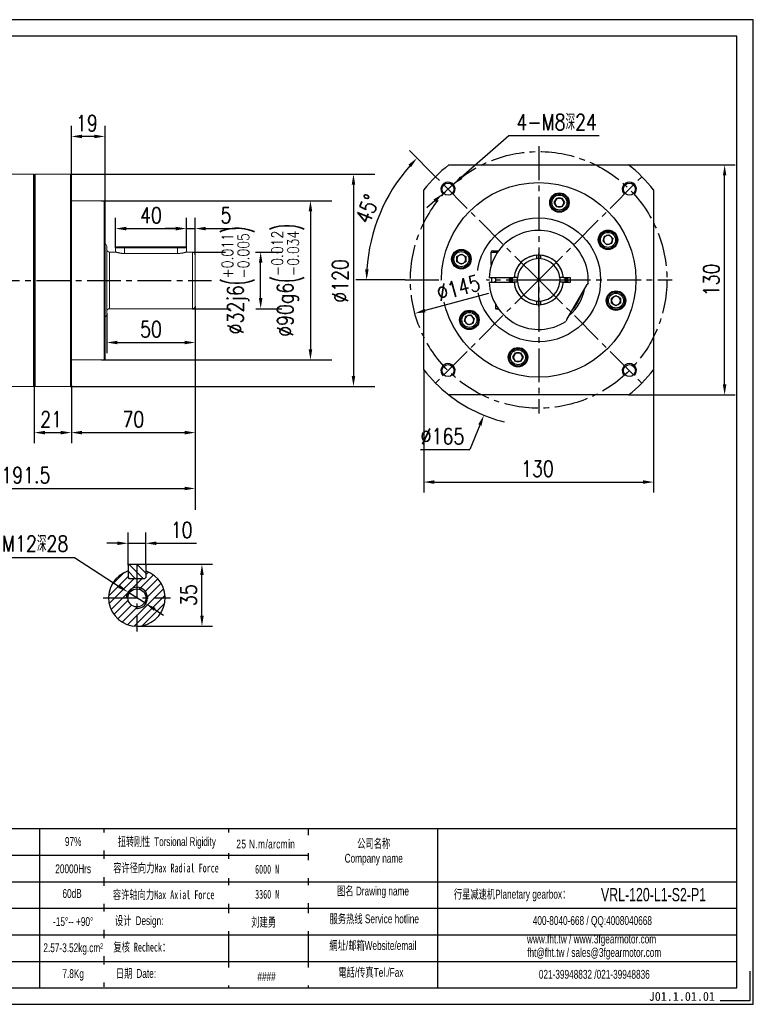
# Model space of a CAD drawing. Header units: millimetres. Extents: x 0 to 787, y 0 to 556.
# Tile 3 of 3: x 372 to 787, y 0 to 556. Entities that reach past the tile are written whole.
import ezdxf

# ---------------------------------------------------------------- set-up
doc = ezdxf.new("R2010")
doc.units = ezdxf.units.MM
doc.linetypes.add('CENTER2', pattern=[28.575, 19.05, -3.175, 3.175, -3.175])
for name, color, linetype in [('1轮廓实线层', 7, 'Continuous'), ('2细线层', 4, 'Continuous'), ('3中心线层', 1, 'CENTER2'), ('5剖面线层', 2, 'Continuous'), ('6文字层', 3, 'Continuous'), ('7标注层', 4, 'Continuous'), ('SLD-0', 7, 'Continuous'), ('图框_外框线', 7, 'Continuous')]:
    doc.layers.add(name, color=color, linetype=linetype)
doc.styles.add('TH_GBDIM', font='romans.shx', dxfattribs={"width": 0.8, "bigfont": 'gbcbig.shx'})
doc.styles.add('标准', font='arial.ttf', dxfattribs={"width": 0.667})
doc.styles.add('样式 1', font='txt')
doc.dimstyles.new('TH_GBDIM', dxfattribs={"dimscale": 6, "dimtxt": 4.5, "dimasz": 3, "dimexe": 2, "dimexo": 0, "dimgap": 1.5, "dimtad": 1, "dimdec": 1, "dimdsep": 46, "dimtxsty": 'TH_GBDIM', "dimcen": 2.5, "dimclrd": 130, "dimclre": 130, "dimclrt": 3, "dimadec": 0, "dimazin": 0, "dimtfac": 0.714286, "dimtdec": 1, "dimtmove": 0, "dimatfit": 3, "dimfxl": 1, "dimtzin": 0, "dimlwd": -1, "dimlwe": -1, "dimarcsym": 0})

# ---------------------------------------------------------------- blocks, each defined once
blk = doc.blocks.new('*U5')
at = {"layer": '3中心线层'}
blk.add_line((-29.17, -29.17), (29.17, 29.17), dxfattribs=at)
blk = doc.blocks.new('*U4')
at = {"layer": '1轮廓实线层', "color": 0, "linetype": 'ByBlock', "lineweight": -2, "transparency": 16777216}
for p, rotation in [((-2633.32, 6058.96), 90), ((-2633.32, 6000.63), 180), ((-2574.98, 6000.63), 270)]:
    blk.add_blockref('*U5', p, dxfattribs=dict(at, rotation=rotation))
blk.add_blockref('*U5', (-2574.98, 6058.96), dxfattribs=at)
blk = doc.blocks.new('*D6')
at = {"layer": '7标注层', "color": 130}
for p, q in [((600.56, 358.6), (600.56, 289.16)), ((730.56, 358.6), (730.56, 289.16)), ((606.56, 295.16), (724.56, 295.16))]:
    blk.add_line(p, q, dxfattribs=at)
for points in [[(606.56, 296.16), (606.56, 294.16), (600.56, 295.16)], [(724.56, 294.16), (724.56, 296.16), (730.56, 295.16)]]:
    blk.add_solid(points, dxfattribs=at)
at = {"layer": 'Defpoints', "color": 0}
for p in [(600.56, 358.6), (730.56, 358.6), (730.56, 295.16)]:
    blk.add_point(p, dxfattribs=at)
at = {"layer": '7标注层', "color": 3, "insert": (664.84, 302.66), "char_height": 9, "attachment_point": 5, "style": 'TH_GBDIM'}
blk.add_mtext('130', dxfattribs=at)
blk = doc.blocks.new('*D7')
at = {"layer": '7标注层', "color": 130}
for p, q in [((648.68, 490.73), (621.82, 467.25)), ((699.77, 490.73), (648.68, 490.73)), ((611.28, 458.03), (617.3, 463.3)), ((606.76, 454.09), (602.25, 450.14))]:
    blk.add_line(p, q, dxfattribs=at)
for points in [[(621.16, 468), (622.48, 466.5), (617.3, 463.3)], [(607.42, 453.33), (606.11, 454.84), (611.28, 458.03)]]:
    blk.add_solid(points, dxfattribs=at)
at = {"layer": 'Defpoints', "color": 0}
for p in [(617.3, 463.3), (611.28, 458.03)]:
    blk.add_point(p, dxfattribs=at)
at = {"layer": '7标注层', "color": 3, "insert": (675.73, 498.58), "char_height": 9, "attachment_point": 5, "style": 'TH_GBDIM'}
blk.add_mtext('{4-M8深24}{}{}', dxfattribs=at)
blk = doc.blocks.new('*D8')
at = {"layer": '7标注层', "color": 130}
for p, q in [((665.56, 394.4), (665.56, 424.4)), ((650.56, 409.4), (680.56, 409.4)), ((632.33, 327.38), (626.69, 313.48)), ((598.66, 313.48), (626.69, 313.48))]:
    blk.add_line(p, q, dxfattribs=at)
blk.add_arc((665.56, 409.4), 82.5, 231.9877, 256.2862, dxfattribs=at)
blk.add_solid([(633.25, 327), (631.4, 327.75), (634.58, 332.94)], dxfattribs=at)
at = {"layer": 'Defpoints', "color": 0}
for p in [(696.54, 485.87), (634.58, 332.94)]:
    blk.add_point(p, dxfattribs=at)
at = {"layer": '7标注层', "color": 3, "insert": (611.18, 320.98), "char_height": 9, "attachment_point": 5, "style": 'TH_GBDIM'}
blk.add_mtext('{∅165}{}{}', dxfattribs=at)
blk = doc.blocks.new('*D9')
at = {"layer": '7标注层', "color": 130}
for p, q in [((361.62, 252.49), (403.12, 252.49)), ((403.12, 252.49), (428.31, 236.2)), ((443.43, 226.43), (433.35, 232.94)), ((448.46, 223.17), (453.5, 219.91))]:
    blk.add_line(p, q, dxfattribs=at)
for points in [[(427.77, 235.36), (428.85, 237.04), (433.35, 232.94)], [(449.01, 224.01), (447.92, 222.33), (443.43, 226.43)]]:
    blk.add_solid(points, dxfattribs=at)
at = {"layer": 'Defpoints', "color": 0}
for p in [(433.35, 232.94), (443.43, 226.43)]:
    blk.add_point(p, dxfattribs=at)
at = {"layer": '7标注层', "color": 3, "insert": (380.87, 260.34), "char_height": 9, "attachment_point": 5, "style": 'TH_GBDIM'}
blk.add_mtext('{M12深28}{}{}', dxfattribs=at)
blk = doc.blocks.new('*D10')
at = {"layer": '7标注层', "color": 130}
for p, q in [((442.89, 248.69), (481.18, 248.69)), ((475.18, 219.69), (475.18, 242.69)), ((438.39, 213.69), (481.18, 213.69))]:
    blk.add_line(p, q, dxfattribs=at)
for points in [[(476.18, 242.69), (474.18, 242.69), (475.18, 248.69)], [(474.18, 219.69), (476.18, 219.69), (475.18, 213.69)]]:
    blk.add_solid(points, dxfattribs=at)
at = {"layer": 'Defpoints', "color": 0}
for p in [(442.89, 248.69), (475.18, 248.69), (438.39, 213.69)]:
    blk.add_point(p, dxfattribs=at)
at = {"layer": '7标注层', "color": 3, "insert": (467.68, 231.19), "char_height": 9, "attachment_point": 5, "rotation": 90, "style": 'TH_GBDIM'}
blk.add_mtext('35', dxfattribs=at)
blk = doc.blocks.new('*D11')
at = {"layer": '7标注层', "color": 130}
for p, q in [((433.39, 248.19), (433.39, 266.56)), ((443.39, 248.19), (443.39, 266.56)), ((427.39, 260.56), (421.39, 260.56)), ((433.39, 260.56), (443.39, 260.56)), ((449.39, 260.56), (472.02, 260.56))]:
    blk.add_line(p, q, dxfattribs=at)
for points in [[(427.39, 259.56), (427.39, 261.56), (433.39, 260.56)], [(449.39, 261.56), (449.39, 259.56), (443.39, 260.56)]]:
    blk.add_solid(points, dxfattribs=at)
at = {"layer": 'Defpoints', "color": 0}
for p in [(443.39, 260.56), (433.39, 248.19), (443.39, 248.19)]:
    blk.add_point(p, dxfattribs=at)
at = {"layer": '7标注层', "color": 3, "insert": (463.7, 268.06), "char_height": 9, "attachment_point": 5, "style": 'TH_GBDIM'}
blk.add_mtext('10', dxfattribs=at)
blk = doc.blocks.new('*D12')
at = {"layer": '7标注层', "color": 130}
for p, q in [((471.37, 394.64), (471.37, 279.53)), ((279.87, 344.64), (279.87, 279.53)), ((285.87, 291.53), (465.37, 291.53))]:
    blk.add_line(p, q, dxfattribs=at)
for points in [[(285.87, 292.53), (285.87, 290.53), (279.87, 291.53)], [(465.37, 290.53), (465.37, 292.53), (471.37, 291.53)]]:
    blk.add_solid(points, dxfattribs=at)
at = {"layer": 'Defpoints', "color": 0}
for p in [(471.37, 394.64), (279.87, 344.64), (471.37, 291.53)]:
    blk.add_point(p, dxfattribs=at)
at = {"layer": '7标注层', "color": 3, "insert": (375.62, 299.03), "char_height": 9, "attachment_point": 5, "style": 'TH_GBDIM'}
blk.add_mtext('191.5', dxfattribs=at)
blk = doc.blocks.new('*D15')
at = {"layer": '7标注层', "color": 130}
for p, q in [((469.87, 425.14), (488.47, 425.14)), ((505.47, 425.14), (520.37, 425.14)), ((508.37, 399.14), (508.37, 419.14)), ((469.87, 393.14), (491.12, 393.14)), ((505.57, 393.14), (520.37, 393.14))]:
    blk.add_line(p, q, dxfattribs=at)
for points in [[(509.37, 419.14), (507.37, 419.14), (508.37, 425.14)], [(507.37, 399.14), (509.37, 399.14), (508.37, 393.14)]]:
    blk.add_solid(points, dxfattribs=at)
at = {"layer": 'Defpoints', "color": 0}
for p in [(469.87, 425.14), (508.37, 425.14), (469.87, 393.14)]:
    blk.add_point(p, dxfattribs=at)
at = {"layer": '7标注层', "color": 3, "insert": (495.6, 409.14), "char_height": 9, "attachment_point": 5, "rotation": 90, "style": 'TH_GBDIM'}
blk.add_mtext('{\\A1;{%%c32}{}{j6\\H0.7143x;{\\H2x;\\W0.5;(}\\S+0.011^ -0.005;{\\H2x;\\W0.5;)}}}', dxfattribs=at)
blk = doc.blocks.new('*D16')
at = {"layer": '7标注层', "color": 130}
for p, q in [((418.37, 454.14), (548.52, 454.14)), ((536.52, 448.14), (536.52, 370.14)), ((418.37, 364.14), (548.52, 364.14))]:
    blk.add_line(p, q, dxfattribs=at)
for points in [[(537.52, 448.14), (535.52, 448.14), (536.52, 454.14)], [(535.52, 370.14), (537.52, 370.14), (536.52, 364.14)]]:
    blk.add_solid(points, dxfattribs=at)
at = {"layer": 'Defpoints', "color": 0}
for p in [(418.37, 454.14), (418.37, 364.14), (536.52, 364.14)]:
    blk.add_point(p, dxfattribs=at)
at = {"layer": '7标注层', "color": 3, "insert": (523.75, 409.14), "char_height": 9, "attachment_point": 5, "rotation": 90, "style": 'TH_GBDIM'}
blk.add_mtext('{\\A1;{%%c90}{}{g6\\H0.7143x;{\\H2x;\\W0.5;(}\\S-0.012^ -0.034;{\\H2x;\\W0.5;)}}}', dxfattribs=at)
blk = doc.blocks.new('*D17')
at = {"layer": '7标注层', "color": 130}
for p, q in [((400.87, 469.14), (572.84, 469.14)), ((560.84, 463.14), (560.84, 355.14)), ((400.87, 349.14), (572.84, 349.14))]:
    blk.add_line(p, q, dxfattribs=at)
for points in [[(561.84, 463.14), (559.84, 463.14), (560.84, 469.14)], [(559.84, 355.14), (561.84, 355.14), (560.84, 349.14)]]:
    blk.add_solid(points, dxfattribs=at)
at = {"layer": 'Defpoints', "color": 0}
for p in [(400.87, 469.14), (400.87, 349.14), (560.84, 349.14)]:
    blk.add_point(p, dxfattribs=at)
at = {"layer": '7标注层', "color": 3, "insert": (553.34, 408.81), "char_height": 9, "attachment_point": 5, "rotation": 90, "style": 'TH_GBDIM'}
blk.add_mtext('{%%c120}{}{}', dxfattribs=at)
blk = doc.blocks.new('*D18')
at = {"layer": '7标注层', "color": 130}
for p, q in [((421.37, 390.64), (421.37, 368.01)), ((471.37, 394.64), (471.37, 368.01)), ((427.37, 374.01), (465.37, 374.01))]:
    blk.add_line(p, q, dxfattribs=at)
for points in [[(427.37, 375.01), (427.37, 373.01), (421.37, 374.01)], [(465.37, 373.01), (465.37, 375.01), (471.37, 374.01)]]:
    blk.add_solid(points, dxfattribs=at)
at = {"layer": 'Defpoints', "color": 0}
for p in [(421.37, 390.64), (471.37, 394.64), (471.37, 374.01)]:
    blk.add_point(p, dxfattribs=at)
at = {"layer": '7标注层', "color": 3, "insert": (446.37, 381.51), "char_height": 9, "attachment_point": 5, "style": 'TH_GBDIM'}
blk.add_mtext('50', dxfattribs=at)
blk = doc.blocks.new('*D19')
at = {"layer": '7标注层', "color": 130}
for p, q in [((471.37, 394.64), (471.37, 317.09)), ((401.37, 349.64), (401.37, 317.09)), ((407.37, 323.09), (465.37, 323.09))]:
    blk.add_line(p, q, dxfattribs=at)
for points in [[(407.37, 324.09), (407.37, 322.09), (401.37, 323.09)], [(465.37, 322.09), (465.37, 324.09), (471.37, 323.09)]]:
    blk.add_solid(points, dxfattribs=at)
at = {"layer": 'Defpoints', "color": 0}
for p in [(471.37, 394.64), (401.37, 349.64), (471.37, 323.09)]:
    blk.add_point(p, dxfattribs=at)
at = {"layer": '7标注层', "color": 3, "insert": (436.37, 330.59), "char_height": 9, "attachment_point": 5, "style": 'TH_GBDIM'}
blk.add_mtext('70', dxfattribs=at)
blk = doc.blocks.new('*D20')
at = {"layer": '7标注层', "color": 130}
for p, q in [((380.37, 349.64), (380.37, 317.09)), ((401.37, 349.64), (401.37, 317.09)), ((386.37, 323.09), (395.37, 323.09))]:
    blk.add_line(p, q, dxfattribs=at)
for points in [[(386.37, 324.09), (386.37, 322.09), (380.37, 323.09)], [(395.37, 322.09), (395.37, 324.09), (401.37, 323.09)]]:
    blk.add_solid(points, dxfattribs=at)
at = {"layer": 'Defpoints', "color": 0}
for p in [(380.37, 349.64), (401.37, 349.64), (401.37, 323.09)]:
    blk.add_point(p, dxfattribs=at)
at = {"layer": '7标注层', "color": 3, "insert": (389.87, 330.59), "char_height": 9, "attachment_point": 5, "style": 'TH_GBDIM'}
blk.add_mtext('21', dxfattribs=at)
blk = doc.blocks.new('*D21')
at = {"layer": '7标注层', "color": 130}
for p, q in [((401.37, 468.64), (401.37, 496.47)), ((420.37, 453.64), (420.37, 496.47)), ((414.37, 490.47), (407.37, 490.47))]:
    blk.add_line(p, q, dxfattribs=at)
for points in [[(407.37, 491.47), (407.37, 489.47), (401.37, 490.47)], [(414.37, 489.47), (414.37, 491.47), (420.37, 490.47)]]:
    blk.add_solid(points, dxfattribs=at)
at = {"layer": 'Defpoints', "color": 0}
for p in [(401.37, 490.47), (401.37, 468.64), (420.37, 453.64)]:
    blk.add_point(p, dxfattribs=at)
at = {"layer": '7标注层', "color": 3, "insert": (410.12, 497.97), "char_height": 9, "attachment_point": 5, "style": 'TH_GBDIM'}
blk.add_mtext('19', dxfattribs=at)
blk = doc.blocks.new('*D22')
at = {"layer": '7标注层', "color": 130}
for p, q in [((426.37, 427.54), (426.37, 444.4)), ((466.37, 427.54), (466.37, 444.4)), ((432.37, 438.4), (460.37, 438.4))]:
    blk.add_line(p, q, dxfattribs=at)
for points in [[(432.37, 439.4), (432.37, 437.4), (426.37, 438.4)], [(460.37, 437.4), (460.37, 439.4), (466.37, 438.4)]]:
    blk.add_solid(points, dxfattribs=at)
at = {"layer": 'Defpoints', "color": 0}
for p in [(466.37, 438.4), (426.37, 427.54), (466.37, 427.54)]:
    blk.add_point(p, dxfattribs=at)
at = {"layer": '7标注层', "color": 3, "insert": (446.37, 445.9), "char_height": 9, "attachment_point": 5, "style": 'TH_GBDIM'}
blk.add_mtext('40', dxfattribs=at)
blk = doc.blocks.new('*D23')
at = {"layer": '7标注层', "color": 130}
for p, q in [((466.37, 427.54), (466.37, 444.4)), ((471.37, 423.64), (471.37, 444.4)), ((460.37, 438.4), (454.37, 438.4)), ((466.37, 438.4), (471.37, 438.4)), ((477.37, 438.4), (494.17, 438.4))]:
    blk.add_line(p, q, dxfattribs=at)
for points in [[(460.37, 437.4), (460.37, 439.4), (466.37, 438.4)], [(477.37, 439.4), (477.37, 437.4), (471.37, 438.4)]]:
    blk.add_solid(points, dxfattribs=at)
at = {"layer": 'Defpoints', "color": 0}
for p in [(471.37, 438.4), (466.37, 427.54), (471.37, 423.64)]:
    blk.add_point(p, dxfattribs=at)
at = {"layer": '7标注层', "color": 3, "insert": (488.77, 445.9), "char_height": 9, "attachment_point": 5, "style": 'TH_GBDIM'}
blk.add_mtext('5', dxfattribs=at)
blk = doc.blocks.new('*D24')
at = {"layer": '7标注层', "color": 130}
for p, q in [((607.22, 467.74), (592.51, 482.45)), ((590.06, 409.4), (562.25, 409.4))]:
    blk.add_line(p, q, dxfattribs=at)
blk.add_arc((665.56, 409.4), 97.31, 138.5333, 176.4667, dxfattribs=at)
for points in [[(593.37, 473.15), (591.91, 474.52), (596.75, 478.21)], [(567.43, 415.43), (569.43, 415.37), (568.25, 409.4)]]:
    blk.add_solid(points, dxfattribs=at)
at = {"layer": 'Defpoints', "color": 0}
for p in [(607.22, 467.74), (581.28, 458.06), (590.06, 409.4), (665.56, 409.4), (741.06, 409.4)]:
    blk.add_point(p, dxfattribs=at)
at = {"layer": '7标注层', "color": 3, "insert": (568.73, 449.51), "char_height": 9, "attachment_point": 5, "rotation": 67.5, "style": 'TH_GBDIM'}
blk.add_mtext('45%%d', dxfattribs=at)
blk = doc.blocks.new('*D25')
at = {"layer": '7标注层', "color": 130}
for p, q in [((716.36, 474.4), (776.68, 474.4)), ((770.68, 350.4), (770.68, 468.4)), ((716.36, 344.4), (776.68, 344.4))]:
    blk.add_line(p, q, dxfattribs=at)
for points in [[(771.68, 468.4), (769.68, 468.4), (770.68, 474.4)], [(769.68, 350.4), (771.68, 350.4), (770.68, 344.4)]]:
    blk.add_solid(points, dxfattribs=at)
at = {"layer": 'Defpoints', "color": 0}
for p in [(716.36, 474.4), (770.68, 474.4), (716.36, 344.4)]:
    blk.add_point(p, dxfattribs=at)
at = {"layer": '7标注层', "color": 3, "insert": (763.18, 409.4), "char_height": 9, "attachment_point": 5, "rotation": 90, "style": 'TH_GBDIM'}
blk.add_mtext('130', dxfattribs=at)
blk = doc.blocks.new('*D26')
at = {"layer": '7标注层', "color": 130}
blk.add_line((637.11, 401.71), (601.36, 392.04), dxfattribs=at)
blk.add_solid([(601.1, 393), (601.63, 391.07), (595.57, 390.47)], dxfattribs=at)
at = {"layer": 'Defpoints', "color": 0}
for p in [(735.54, 428.33), (595.57, 390.47)]:
    blk.add_point(p, dxfattribs=at)
at = {"layer": '7标注层', "color": 3, "insert": (620.17, 404.9), "char_height": 9, "attachment_point": 5, "rotation": 15.1352, "style": 'TH_GBDIM'}
blk.add_mtext('∅145', dxfattribs=at)

msp = doc.modelspace()

# ---------------------------------------------------------------- hatches: boundary and pattern name
at = {"layer": '5剖面线层'}
h = msp.add_hatch(dxfattribs=at)
h.set_pattern_fill('ANSI31', color=256)
h.set_pattern_definition([(45, (3221.021, -5650.0857), (-2.245064, 2.245064), [])])
h.paths.add_polyline_path([(443.39, 244.88), (443.39, 241.19), (442.89, 240.69), (438.39, 240.69), (438.39, 235.69, -0.414214), (444.39, 229.69), (454.39, 229.69, 0.323907)])
h.paths.add_polyline_path([(454.39, 229.69), (444.39, 229.69, -0.414214), (438.39, 223.69), (438.39, 213.69, 0.414214)])
h.paths.add_polyline_path([(438.39, 223.69), (438.39, 224.59, -0.414214), (433.29, 229.69), (422.39, 229.69, 0.414214), (438.39, 213.69)])
h.paths.add_polyline_path([(438.39, 235.69), (438.39, 240.69), (433.89, 240.69), (433.39, 241.19), (433.39, 244.88, 0.323907), (422.39, 229.69), (432.39, 229.69, -0.414214)])
h.paths.add_polyline_path([(438.39, 235.69, 0.414214), (432.39, 229.69), (433.29, 229.69, -0.414214), (438.39, 234.79)], flags=17)
h.paths.add_polyline_path([(438.39, 235.69), (438.39, 234.79, -0.414214), (443.49, 229.69), (444.39, 229.69, 0.414214)], flags=17)
h.paths.add_polyline_path([(444.39, 229.69), (443.49, 229.69, -0.414214), (438.39, 224.59), (438.39, 223.69, 0.414214)], flags=17)
h = msp.add_hatch(dxfattribs=at)
h.set_pattern_fill('ANSI31', color=256, angle=90)
h.set_pattern_definition([(135, (3221.021, -5650.0857), (-2.245064, -2.245064), [])])
h.paths.add_polyline_path([(443.39, 248.19), (442.89, 248.69), (438.39, 248.69), (438.39, 240.69), (442.89, 240.69), (443.39, 241.19)])
h.paths.add_polyline_path([(438.39, 248.69), (433.89, 248.69), (433.39, 248.19), (433.39, 241.19), (433.89, 240.69), (438.39, 240.69)])

# ---------------------------------------------------------------- linework, layer by layer
at = {"color": 7, "linetype": 'Continuous', "lineweight": 15}
for p, q in [((379.87, 469.14), (366.87, 469.14)), ((380.37, 468.64), (379.87, 469.14)), ((379.87, 409.14), (379.87, 469.14)), ((380.87, 469.14), (380.37, 468.64)), ((380.37, 349.64), (380.37, 468.64)), ((380.37, 468.64), (380.37, 409.14)), ((400.87, 469.14), (380.87, 469.14)), ((380.87, 469.14), (380.87, 349.14)), ((401.37, 468.64), (400.87, 469.14)), ((400.87, 409.14), (400.87, 469.14)), ((401.37, 468.64), (401.37, 409.14)), ((419.87, 454.14), (401.37, 454.14)), ((420.37, 453.64), (419.87, 454.14)), ((419.87, 409.14), (419.87, 454.14)), ((420.37, 453.64), (420.37, 409.14)), ((421.37, 428.39), (421.37, 409.14)), ((426.37, 425.14), (422.87, 425.14)), ((426.97, 428.14), (426.37, 427.54)), ((426.37, 427.54), (426.37, 425.14)), ((431.37, 427.54), (426.37, 427.54)), ((426.97, 428.14), (431.37, 428.14)), ((431.37, 428.14), (431.37, 427.54)), ((431.37, 428.14), (461.37, 428.14)), ((461.37, 427.54), (431.37, 427.54)), ((461.37, 424.34), (431.37, 424.34)), ((461.37, 427.54), (461.37, 428.14)), ((461.37, 428.14), (465.77, 428.14)), ((466.37, 427.54), (461.37, 427.54)), ((466.37, 427.54), (465.77, 428.14)), ((466.37, 425.14), (466.37, 427.54)), ((469.87, 425.14), (466.37, 425.14)), ((471.37, 423.64), (471.37, 409.14)), ((379.87, 349.14), (379.87, 409.14)), ((380.37, 409.14), (380.37, 349.64)), ((400.87, 349.14), (400.87, 409.14)), ((401.37, 409.14), (401.37, 349.64)), ((419.87, 364.14), (419.87, 409.14)), ((420.37, 409.14), (420.37, 364.64)), ((421.37, 409.14), (421.37, 389.89)), ((471.37, 409.14), (471.37, 394.64)), ((422.87, 393.14), (469.87, 393.14)), ((401.37, 364.14), (419.87, 364.14)), ((419.87, 364.14), (420.37, 364.64)), ((366.87, 349.14), (379.87, 349.14)), ((379.87, 349.14), (380.37, 349.64)), ((380.37, 349.64), (380.87, 349.14)), ((380.87, 349.14), (400.87, 349.14)), ((400.87, 349.14), (401.37, 349.64))]:
    msp.add_line(p, q, dxfattribs=at)
at = {"color": 8, "linetype": 'Continuous', "lineweight": 15}
for p, q in [((422.87, 425.14), (422.87, 409.14)), ((431.37, 424.34), (431.37, 427.54)), ((461.37, 424.34), (461.37, 427.54)), ((469.87, 409.14), (469.87, 425.14)), ((422.87, 409.14), (422.87, 393.14)), ((469.87, 393.14), (469.87, 409.14))]:
    msp.add_line(p, q, dxfattribs=at)
at = {"color": 7, "linetype": 'Continuous', "lineweight": 15}
for centre, start, end in [((419.87, 428.39), 0, 70.5288), ((422.87, 426.64), 180, 270), ((469.87, 423.64), 0, 90), ((419.87, 389.89), 289.4712, 0), ((422.87, 391.64), 90, 180), ((469.87, 394.64), 270, 0)]:
    msp.add_arc(centre, 1.5, start, end, dxfattribs=at)
for points, knots in [([(431.37, 424.34), (431.1, 424.34), (430.69, 424.35), (430.15, 424.39), (429.63, 424.43), (429.13, 424.5), (428.66, 424.58), (428.33, 424.64), (428.01, 424.7), (427.72, 424.77), (427.44, 424.84), (427.19, 424.9), (426.98, 424.96), (426.79, 425.01), (426.63, 425.06), (426.47, 425.11), (426.38, 425.14), (426.37, 425.14), (426.37, 425.14)], [0, 0, 0, 0, 0.102568, 0.154658, 0.207526, 0.310034, 0.362025, 0.414722, 0.467261, 0.520515, 0.574133, 0.628499, 0.68213, 0.736148, 0.791413, 0.847121, 0.951718, 1, 1, 1, 1]), ([(466.37, 425.14), (466.37, 425.14), (466.37, 425.14), (466.34, 425.13), (466.25, 425.1), (466.1, 425.06), (465.9, 425), (465.64, 424.93), (465.33, 424.85), (465.07, 424.78), (464.78, 424.72), (464.46, 424.65), (464.11, 424.58), (463.75, 424.52), (463.37, 424.47), (462.97, 424.42), (462.55, 424.38), (462.02, 424.35), (461.62, 424.34), (461.37, 424.34)], [0, 0, 0, 0, 0.004866, 0.058847, 0.159922, 0.211213, 0.263228, 0.365617, 0.417532, 0.470138, 0.523124, 0.576467, 0.630941, 0.68581, 0.739289, 0.79316, 0.848298, 0.903889, 1, 1, 1, 1])]:
    msp.add_open_spline(points, degree=3, knots=knots, dxfattribs=at)
at = {"layer": '1轮廓实线层', "color": 0, "linetype": 'Continuous', "lineweight": 30}
for p, q in [((614.75, 474.4), (716.36, 474.4)), ((600.56, 358.6), (600.56, 460.21)), ((730.56, 460.21), (730.56, 358.6)), ((674.38, 453.11), (675.83, 455.61)), ((675.83, 450.61), (674.38, 453.11)), ((675.83, 455.61), (678.71, 455.61)), ((678.71, 455.61), (680.16, 453.11)), ((680.16, 453.11), (678.71, 450.61)), ((678.71, 450.61), (675.83, 450.61)), ((701.96, 431.28), (702.7, 434.07)), ((702.7, 434.07), (705.49, 434.82)), ((705.49, 434.82), (707.53, 432.77)), ((704, 429.24), (701.96, 431.28)), ((706.79, 429.99), (704, 429.24)), ((707.53, 432.77), (706.79, 429.99)), ((619.35, 422.56), (621.85, 424)), ((621.85, 424), (624.35, 422.56)), ((638.56, 424.9), (638.56, 417.9)), ((642.24, 424.9), (638.56, 424.9)), ((639.56, 425.9), (642.94, 425.9)), ((664.31, 423.35), (664.31, 422.84)), ((666.81, 422.84), (666.81, 423.35)), ((619.35, 419.67), (619.35, 422.56)), ((621.85, 418.23), (619.35, 419.67)), ((624.35, 419.67), (621.85, 418.23)), ((624.35, 422.56), (624.35, 419.67)), ((638.88, 417.9), (638.56, 417.9)), ((664.31, 422.84), (664.31, 421.92)), ((664.31, 421.92), (664.31, 421.34)), ((666.81, 421.92), (666.81, 422.84)), ((666.81, 421.34), (666.81, 421.92)), ((638.09, 410.65), (637.59, 410.65)), ((637.59, 408.15), (638.09, 408.15)), ((651.11, 410.65), (638.09, 410.65)), ((638.09, 408.15), (651.11, 408.15)), ((639.06, 409.4), (639.09, 410.65)), ((639.09, 408.15), (639.06, 409.4)), ((641.06, 410.65), (641.06, 408.15)), ((649.06, 408.15), (649.06, 410.65)), ((649.81, 409.4), (649.86, 410.65)), ((649.86, 408.15), (649.81, 409.4)), ((650.36, 410.65), (650.31, 409.4)), ((650.31, 409.4), (650.36, 408.15)), ((651.05, 408.23), (650.6, 408.23)), ((651.61, 410.65), (651.11, 410.65)), ((651.11, 408.15), (651.61, 408.15)), ((651.61, 408.23), (652.11, 408.23)), ((652.12, 410.73), (651.62, 410.73)), ((652.11, 408.23), (653.04, 408.23)), ((653.05, 410.73), (652.12, 410.73)), ((653.04, 408.23), (653.62, 408.23)), ((653.63, 410.73), (653.05, 410.73)), ((678.06, 410.73), (677.48, 410.73)), ((677.5, 408.23), (678.08, 408.23)), ((678.99, 410.73), (678.06, 410.73)), ((678.08, 408.23), (679.01, 408.23)), ((679.49, 410.73), (678.99, 410.73)), ((679.01, 408.23), (679.51, 408.23)), ((680, 410.65), (679.5, 410.65)), ((679.5, 408.15), (680, 408.15)), ((683.56, 410.65), (680, 410.65)), ((680, 408.15), (683.56, 408.15)), ((680.51, 408.23), (680.06, 408.23)), ((681.48, 386.98), (692.94, 406.82)), ((683.56, 408.15), (683.56, 410.65)), ((693.51, 407.82), (692.94, 406.82)), ((641.06, 395.85), (641.06, 393.3)), ((664.31, 397.47), (664.31, 396.89)), ((664.31, 396.89), (664.31, 395.96)), ((664.31, 395.96), (664.31, 395.46)), ((666.81, 396.89), (666.81, 397.47)), ((666.81, 395.96), (666.81, 396.89)), ((666.81, 395.46), (666.81, 395.96)), ((706.77, 399.13), (709.27, 400.58)), ((706.77, 396.25), (706.77, 399.13)), ((709.27, 394.8), (706.77, 396.25)), ((709.27, 400.58), (711.77, 399.13)), ((711.77, 396.25), (709.27, 394.8)), ((711.77, 399.13), (711.77, 396.25)), ((624.33, 388.82), (627.12, 389.57)), ((627.12, 389.57), (629.16, 387.52)), ((641.06, 393.3), (641.46, 392.9)), ((641.06, 393.3), (642.65, 393.3)), ((642.94, 392.9), (641.46, 392.9)), ((623.58, 386.03), (624.33, 388.82)), ((625.62, 383.99), (623.58, 386.03)), ((628.41, 384.74), (625.62, 383.99)), ((629.16, 387.52), (628.41, 384.74)), ((681.48, 386.98), (680.9, 385.98)), ((650.96, 365.69), (652.4, 368.19)), ((652.4, 368.19), (655.29, 368.19)), ((655.29, 368.19), (656.73, 365.69)), ((652.4, 363.19), (650.96, 365.69)), ((655.29, 363.19), (652.4, 363.19)), ((656.73, 365.69), (655.29, 363.19)), ((716.36, 344.4), (614.75, 344.4))]:
    msp.add_line(p, q, dxfattribs=at)
at = {"layer": '1轮廓实线层'}
for p, q in [((433.89, 248.69), (433.39, 248.19)), ((433.39, 248.19), (433.39, 241.19)), ((433.89, 248.69), (442.89, 248.69)), ((442.89, 248.69), (443.39, 248.19)), ((443.39, 248.19), (443.39, 241.19)), ((433.39, 241.19), (433.89, 240.69)), ((433.89, 240.69), (442.89, 240.69)), ((442.89, 240.69), (443.39, 241.19))]:
    msp.add_line(p, q, dxfattribs=at)
at = {"layer": '1轮廓实线层', "color": 0, "linetype": 'Continuous', "lineweight": 30, "flags": 128}
for points in [[(649.21, 408.15), (649.17, 408.85), (649.21, 410.65)], [(681.26, 410.65), (681.31, 409.4), (681.26, 408.15)], [(681.51, 408.15), (681.55, 409.06), (681.51, 410.65)], [(681.91, 410.65), (681.95, 409.05), (681.91, 408.15)], [(684.79, 392.71), (684.84, 392.74), (684.99, 392.89)]]:
    msp.add_lwpolyline(points, dxfattribs=at)
at = {"layer": '1轮廓实线层', "color": 0, "linetype": 'Continuous', "lineweight": 30}
for centre, radius in [((665.56, 409.4), 55), ((614.29, 460.67), 3.4), ((716.82, 460.67), 3.4), ((677.27, 453.11), 5.5), ((677.27, 453.11), 5), ((677.27, 453.11), 4.25), ((665.56, 409.4), 35), ((704.75, 432.03), 5.5), ((704.75, 432.03), 5), ((704.75, 432.03), 4.25), ((621.85, 421.11), 5.5), ((621.85, 421.11), 5), ((621.85, 421.11), 4.25), ((709.27, 397.69), 5.5), ((709.27, 397.69), 5), ((709.27, 397.69), 4.25), ((626.37, 386.78), 5.5), ((626.37, 386.78), 5), ((626.37, 386.78), 4.25), ((653.85, 365.69), 5.5), ((653.85, 365.69), 5), ((653.85, 365.69), 4.25), ((614.29, 358.14), 3.4), ((716.82, 358.14), 3.4)]:
    msp.add_circle(centre, radius, dxfattribs=at)
at = {"layer": '1轮廓实线层'}
msp.add_circle((438.39, 229.69), 5.1, dxfattribs=at)
at = {"layer": '1轮廓实线层', "color": 0, "linetype": 'Continuous', "lineweight": 30}
for centre, radius, start, end in [((665.56, 409.4), 82.5, 128.0123, 141.9877), ((665.56, 409.4), 82.5, 38.0123, 51.9877), ((677.27, 453.11), 2.5, 150, 210), ((677.27, 453.11), 2.5, 90, 150), ((677.27, 453.11), 2.5, 210, 270), ((677.27, 453.11), 2.5, 30, 90), ((677.27, 453.11), 2.5, 270, 330), ((677.27, 453.11), 2.5, 330, 30), ((665.56, 409.4), 28, 356.7655, 177.4413), ((704.75, 432.03), 2.5, 105, 165), ((704.75, 432.03), 2.5, 45, 105), ((704.75, 432.03), 2.5, 165, 225), ((704.75, 432.03), 2.5, 225, 285), ((704.75, 432.03), 2.5, 285, 345), ((704.75, 432.03), 2.5, 345, 45), ((621.85, 421.11), 2.5, 120, 180), ((621.85, 421.11), 2.5, 60, 120), ((621.85, 421.11), 2.5, 0, 60), ((639.56, 424.9), 1, 90, 180), ((665.56, 409.4), 14, 5.1225, 174.8775), ((665.56, 409.4), 14, 95.1225, 174.5681), ((665.56, 409.4), 14, 5.4319, 84.8775), ((621.85, 421.11), 2.5, 180, 240), ((621.85, 421.11), 2.5, 240, 300), ((621.85, 421.11), 2.5, 300, 0), ((665.56, 409.4), 12, 95.9792, 173.6594), ((665.56, 409.4), 12.1, 84.0704, 95.9296), ((665.56, 409.4), 12, 6.3406, 84.0208), ((665.56, 409.4), 28, 182.5587, 303.2345), ((641.14, 407.42), 1, 94.5871, 133.2846), ((641.14, 411.42), 1, 230.5375, 265.2054), ((665.56, 409.4), 16, 175.5192, 184.4808), ((665.56, 409.4), 15, 174.9312, 184.4917), ((665.56, 409.4), 14, 184.8133, 264.8775), ((665.56, 409.4), 14, 185.1225, 354.8775), ((665.56, 409.4), 12.1, 173.712, 185.5713), ((665.56, 409.4), 12, 185.6179, 264.0208), ((665.56, 409.4), 12, 275.9792, 354.3821), ((665.56, 409.4), 14, 275.1225, 355.1867), ((665.56, 409.4), 12.1, 354.4287, 6.288), ((665.56, 409.4), 15, 355.5083, 5.0688), ((665.56, 409.4), 15.25, 355.2983, 4.7017), ((665.56, 409.4), 26.5, 310.63, 349.37), ((665.56, 409.4), 25.5, 319.6307, 341.3649), ((665.56, 409.4), 12.1, 264.0704, 275.9296), ((709.27, 397.69), 2.5, 120, 180), ((709.27, 397.69), 2.5, 180, 240), ((709.27, 397.69), 2.5, 60, 120), ((709.27, 397.69), 2.5, 240, 300), ((709.27, 397.69), 2.5, 0, 60), ((709.27, 397.69), 2.5, 300, 0), ((626.37, 386.78), 2.5, 165, 225), ((626.37, 386.78), 2.5, 105, 165), ((626.37, 386.78), 2.5, 225, 285), ((626.37, 386.78), 2.5, 45, 105), ((626.37, 386.78), 2.5, 285, 345), ((626.37, 386.78), 2.5, 345, 45), ((653.85, 365.69), 2.5, 90, 150), ((653.85, 365.69), 2.5, 30, 90), ((653.85, 365.69), 2.5, 150, 210), ((653.85, 365.69), 2.5, 210, 270), ((653.85, 365.69), 2.5, 270, 330), ((653.85, 365.69), 2.5, 330, 30), ((665.56, 409.4), 82.5, 218.0123, 231.9877), ((665.56, 409.4), 82.5, 308.0123, 321.9877)]:
    msp.add_arc(centre, radius, start, end, dxfattribs=at)
at = {"layer": '1轮廓实线层'}
msp.add_arc((438.39, 229.69), 16, 108.21, 71.79, dxfattribs=at)
at = {"layer": '2细线层'}
for centre, radius, start, end in [((614.29, 460.67), 4, 315, 226.5808), ((716.82, 460.67), 4, 315, 226.5808), ((614.29, 358.14), 4, 315, 226.5808), ((716.82, 358.14), 4, 315, 226.5808), ((438.39, 229.69), 6, 270, 180)]:
    msp.add_arc(centre, radius, start, end, dxfattribs=at)
at = {"layer": '3中心线层'}
for p, q in [((665.56, 484.9), (665.56, 333.9)), ((267.32, 409.14), (480.62, 409.14)), ((590.06, 409.4), (741.06, 409.4)), ((438.39, 248.69), (438.39, 210.69)), ((419.39, 229.69), (457.39, 229.69))]:
    msp.add_line(p, q, dxfattribs=at)
msp.add_circle((665.56, 409.4), 72.5, dxfattribs=at)
at = {"layer": 'SLD-0'}
msp.add_line((383.33, 99.3), (383.33, 9.37), dxfattribs=at)
at = {"layer": '图框_外框线'}
for p, q in [((69.51, 99.3), (777.54, 99.3)), ((419.72, 99.3), (419.72, 9.87)), ((490.24, 99.3), (490.24, 9.37)), ((535.29, 99.3), (535.29, 9.37)), ((608.39, 99.3), (608.39, 9.37)), ((137.36, 84.3), (535.29, 84.3)), ((69.51, 69.29), (777.54, 69.29)), ((137.36, 54.28), (777.54, 54.28)), ((137.36, 39.28), (777.54, 39.28)), ((137.36, 24.27), (777.54, 24.27))]:
    msp.add_line(p, q, dxfattribs=at)
at = {"layer": '图框_外框线', "color": 3}
msp.add_lwpolyline([(0, 0), (786.91, 0), (786.91, 556.45), (0, 556.45)], close=True, dxfattribs=at)
at = {"layer": '图框_外框线', "color": 3, "lineweight": 25}
msp.add_lwpolyline([(46.84, 9.37), (777.54, 9.37), (777.54, 547.09), (46.84, 547.09)], close=True, dxfattribs=at)
at = {"layer": '图框_外框线', "color": 3}
msp.add_lwpolyline([(785.03, 18.74), (785.03, 1.87), (768.17, 1.87)], dxfattribs=at)

# ---------------------------------------------------------------- block references
at = {"layer": '1轮廓实线层', "color": 0, "lineweight": 30}
msp.add_blockref('*U4', (3269.71, -5620.39), dxfattribs=at)

# ---------------------------------------------------------------- texts
at = {"layer": '6文字层', "insert": (727.79, 6.97), "char_height": 5, "width": 43.3044, "attachment_point": 1, "style": '样式 1'}
msp.add_mtext('J01.1.01.01', dxfattribs=at)
at = {"layer": 'SLD-0', "color": 1, "attachment_point": 2, "style": '标准'}
for s, insert, char_height, width in [('97%', (402.37, 94.51), 5.002, 63.9658), ('{\\fSimSun|b0|i0|c134|p2;公司名称}\\PCompany name', (572.3, 93.38), 5.0018, 63.9658), ('20000Hrs', (402.37, 79.09), 5.002, 63.9658), ('{\\fSimSun|b0|i0|c134|p2;图名} Drawing name', (571.89, 66.52), 5.0018, 63.9658), ('60dB', (401.76, 65.13), 5.002, 63.9658), ('  {\\fSimSun|b0|i0|c134|p2;行星减速机}Planetary gearbox{\\fSimSun|b0|i0|c134|p2;：}', (649.23, 64.73), 5.0018, 92.353), ('\\pxt3.3345;{\\C256;VRL-120-L1-S2-P1}', (730.48, 65.73), 7.5, 63.9658), ('{\\fSimSun|b0|i0|c134|p2;服务热线} Service hotline', (572.6, 50.8), 5.0018, 63.9658), ('400-8040-668 / QQ:4008040668', (695.9, 49.84), 5.0018, 111.635), ('-15%%D-- +90%%D', (402.37, 49.23), 5.0018, 63.9658), ('www.fht.tw / www.3fgearmotor.com ', (695.44, 39.42), 5.0018, 84.3189), ('2.57-3.52kg.cm²', (402.37, 34.48), 5.0018, 63.9658), ('{\\fSimSun|b0|i0|c134|p2;網址}/{\\fSimSun|b0|i0|c134|p2;邮箱}Website/email', (571.82, 35.73), 5.0018, 63.9658), ('\\pxt12;fht@fht.tw / sales@3fgearmotor.com ', (696.96, 31.81), 5.0018, 106.2788), ('7.8Kg', (402.37, 19.85), 5.002, 63.9658), ('{\\fSimSun|b0|i0|c134|p2;電話}/{\\fSimSun|b0|i0|c134|p2;传真}Tel./Fax', (570.7, 20.54), 5.0018, 63.9658), ('021-39948832 /021-39948836 ', (697.01, 19.45), 5.0018, 63.9658)]:
    msp.add_mtext(s, dxfattribs=dict(at, insert=insert, char_height=char_height, width=width))

# ---------------------------------------------------------------- dimensions: what is measured, and where the dimension line sits
at = {"layer": '7标注层'}
for base, p1, p2, picture, middle in [((401.37, 490.47), (420.37, 453.64), (401.37, 468.64), '*D21', (410.12, 490.47)), ((471.37, 323.09), (401.37, 349.64), (471.37, 394.64), '*D19', (436.37, 323.09)), ((730.56, 295.16), (600.56, 358.6), (730.56, 358.6), '*D6', (664.84, 295.16)), ((401.37, 323.09), (380.37, 349.64), (401.37, 349.64), '*D20', (389.87, 323.09))]:
    dim = msp.add_linear_dim(base=base, p1=p1, p2=p2, dimstyle='TH_GBDIM', override={"dimtxt": 1.5, "dimasz": 1, "dimexe": 1, "dimgap": 0.5}, dxfattribs=at)
    dim.commit()
    dim.dimension.update_dxf_attribs({"geometry": picture, "text_midpoint": middle, "dimtype": 160})
for p1, p2, text, override, picture, middle in [((611.28, 458.03), (617.3, 463.3), '{4-M8深24}{}{}', {"dimtxt": 1.5, "dimasz": 1, "dimgap": 0.5, "dimtoh": 1}, '*D7', (675.73, 490.73)), ((443.43, 226.43), (433.35, 232.94), '{M12深28}{}{}', {"dimtxt": 1.5, "dimasz": 1, "dimgap": 0.5, "dimtad": 1, "dimtih": 0, "dimtoh": 1, "dimdec": 1, "dimlfac": 1, "dimse1": 0, "dimse2": 0, "dimsd1": 0, "dimsd2": 0, "dimtix": 0, "dimtofl": 1, "dimatfit": 3}, '*D9', (380.87, 252.49))]:
    dim = msp.add_diameter_dim_2p(p1=p1, p2=p2, text=text, dimstyle='TH_GBDIM', override=override, dxfattribs=at)
    dim.commit()
    dim.dimension.update_dxf_attribs({"geometry": picture, "text_midpoint": middle, "dimtype": 163})
dim = msp.add_diameter_dim_2p(p1=(696.54, 485.87), p2=(634.58, 332.94), text='{<>}{}{}', dimstyle='TH_GBDIM', override={"dimtxt": 1.5, "dimasz": 1, "dimgap": 0.5, "dimtih": 1, "dimtoh": 1, "dimtofl": 0}, dxfattribs=at)
dim.commit()
dim.dimension.update_dxf_attribs({"geometry": '*D8', "text_midpoint": (611.18, 320.98)})
dim = msp.add_angular_dim_2l(base=(581.28, 458.06), line1=((590.06, 409.4), (741.06, 409.4)), line2=((665.56, 409.4), (607.22, 467.74)), dimstyle='TH_GBDIM', override={"dimtxt": 1.5, "dimasz": 1, "dimexe": 1, "dimgap": 0.5}, dxfattribs=at)
dim.commit()
dim.dimension.update_dxf_attribs({"geometry": '*D24', "text_midpoint": (568.73, 449.51)})
for base, p1, p2, picture, middle in [((770.68, 474.4), (716.36, 344.4), (716.36, 474.4), '*D25', (763.18, 409.4)), ((475.18, 248.69), (438.39, 213.69), (442.89, 248.69), '*D10', (467.68, 231.19))]:
    dim = msp.add_linear_dim(base=base, p1=p1, p2=p2, angle=90, dimstyle='TH_GBDIM', override={"dimtxt": 1.5, "dimasz": 1, "dimexe": 1, "dimgap": 0.5}, dxfattribs=at)
    dim.commit()
    dim.dimension.update_dxf_attribs({"geometry": picture, "text_midpoint": middle})
for base, p1, p2, text, override, picture, middle in [((560.84, 349.14), (400.87, 469.14), (400.87, 349.14), '{%%c<>}{}{}', {"dimtxt": 1.5, "dimasz": 1, "dimgap": 0.5}, '*D17', (560.84, 408.81)), ((536.52, 364.14), (418.37, 454.14), (418.37, 364.14), '{\\A1;{%%c<>}{}{g6\\H0.7143x;{\\H2x;\\W0.5;(}\\S-0.012^ -0.034;{\\H2x;\\W0.5;)}}}', {"dimtxt": 1.5, "dimasz": 1, "dimgap": 0.5, "dimtp": -0.012, "dimtm": 0.034, "dimtdec": 3, "dimtzin": 8}, '*D16', (536.52, 409.14)), ((508.37, 425.14), (469.87, 393.14), (469.87, 425.14), '{\\A1;{%%c<>}{}{j6\\H0.7143x;{\\H2x;\\W0.5;(}\\S+0.011^ -0.005;{\\H2x;\\W0.5;)}}}', {"dimtxt": 1.5, "dimasz": 1, "dimgap": 0.5, "dimtp": 0.011, "dimtm": 0.005, "dimtdec": 3, "dimtzin": 8}, '*D15', (508.37, 409.14))]:
    dim = msp.add_linear_dim(base=base, p1=p1, p2=p2, angle=90, text=text, dimstyle='TH_GBDIM', override=override, dxfattribs=at)
    dim.commit()
    dim.dimension.update_dxf_attribs({"geometry": picture, "text_midpoint": middle, "dimtype": 160})
for base, p1, p2, override, picture, middle in [((466.37, 438.4), (426.37, 427.54), (466.37, 427.54), {"dimtxt": 1.5, "dimasz": 1, "dimexe": 1, "dimgap": 0.5}, '*D22', (446.37, 445.9)), ((471.37, 438.4), (466.37, 427.54), (471.37, 423.64), {"dimtxt": 1.5, "dimasz": 1, "dimexe": 1, "dimgap": 0.5}, '*D23', (488.77, 445.9)), ((471.37, 291.53), (279.87, 344.64), (471.37, 394.64), {"dimtxt": 1.5, "dimasz": 1, "dimgap": 0.5}, '*D12', (375.62, 299.03)), ((471.37, 374.01), (421.37, 390.64), (471.37, 394.64), {"dimtxt": 1.5, "dimasz": 1, "dimexe": 1, "dimgap": 0.5}, '*D18', (446.37, 381.51)), ((443.39, 260.56), (433.39, 248.19), (443.39, 248.19), {"dimtxt": 1.5, "dimasz": 1, "dimexe": 1, "dimgap": 0.5}, '*D11', (463.7, 268.06))]:
    dim = msp.add_linear_dim(base=base, p1=p1, p2=p2, dimstyle='TH_GBDIM', override=override, dxfattribs=at)
    dim.commit()
    dim.dimension.update_dxf_attribs({"geometry": picture, "text_midpoint": middle})

# ---------------------------------------------------------------- next in the draw order: texts
at = {"layer": 'SLD-0', "color": 1, "attachment_point": 2, "style": '标准', "bg_fill": 2}
for s, insert, char_height, width in [('{\\T1.1;25 N.m/arcmin}', (511.29, 93.08), 5.0018, 63.9658), ('{\\f宋体|b0|i0|c134|p2;容许径向力Max Radial Force}', (454.82, 79.54), 5.0018, 84.9975), ('{\\f宋体|b0|i0|c134|p2;设计 \\fArial|b0|i0|c0|p2;Design}:', (439.7, 49.78), 5.0018, 63.9658), ('{\\f宋体|b0|i0|c134|p2;复核 Recheck：}', (441.16, 34.83), 5.0018, 63.9658), ('{\\f宋体|b0|i0|c134|p2;日期 }Date:', (437.85, 19.95), 5.0018, 63.9658), ('####', (511.7, 18.25), 5.002, 63.9658)]:
    msp.add_mtext(s, dxfattribs=dict(at, insert=insert, char_height=char_height, width=width))

# ---------------------------------------------------------------- next in the draw order: wipeouts: each hides what was drawn before it
msp.add_wipeout([(606.92, 395.56), (603.75, 407.27), (634.18, 415.5), (637.34, 403.79)]).dxf.layer = '1轮廓实线层'

# ---------------------------------------------------------------- next in the draw order: texts
at = {"layer": 'SLD-0', "color": 1, "char_height": 5.0018, "attachment_point": 2, "style": '标准', "bg_fill": 2}
for s, insert, width in [('{\\f宋体|b0|i0|c134|p2;\\W0.65;扭转刚性 \\fArial|b0|i0|c0|p34;Torsional Rigidity}', (455.37, 94.44), 84.9975), ('{\\fSimSun|b1|i0|c134|p2;6000 N}', (512.01, 78.85), 84.9975), ('{\\f宋体|b0|i0|c134|p2;容许轴向力Max Axial Force}', (453.52, 64.43), 84.9975), ('{\\fSimSun|b1|i0|c134|p2;刘建勇}', (510.09, 48.89), 63.9658)]:
    msp.add_mtext(s, dxfattribs=dict(at, insert=insert, width=width))

# ---------------------------------------------------------------- next in the draw order: dimensions: what is measured, and where the dimension line sits
at = {"layer": '7标注层'}
dim = msp.add_diameter_dim_2p(p1=(735.54, 428.33), p2=(595.57, 390.47), dimstyle='TH_GBDIM', override={"dimtxt": 1.5, "dimasz": 1, "dimgap": 0.5}, dxfattribs=at)
dim.commit()
dim.dimension.update_dxf_attribs({"geometry": '*D26', "text_midpoint": (622.13, 397.66), "dimtype": 163})

# ---------------------------------------------------------------- next in the draw order: texts
at = {"layer": 'SLD-0', "color": 1, "insert": (512.07, 64.69), "char_height": 5.0018, "width": 84.9975, "attachment_point": 2, "style": '标准', "bg_fill": 2}
msp.add_mtext('{\\fSimSun|b1|i0|c134|p2;3360 N}', dxfattribs=at)

doc.saveas('drawing.dxf')
